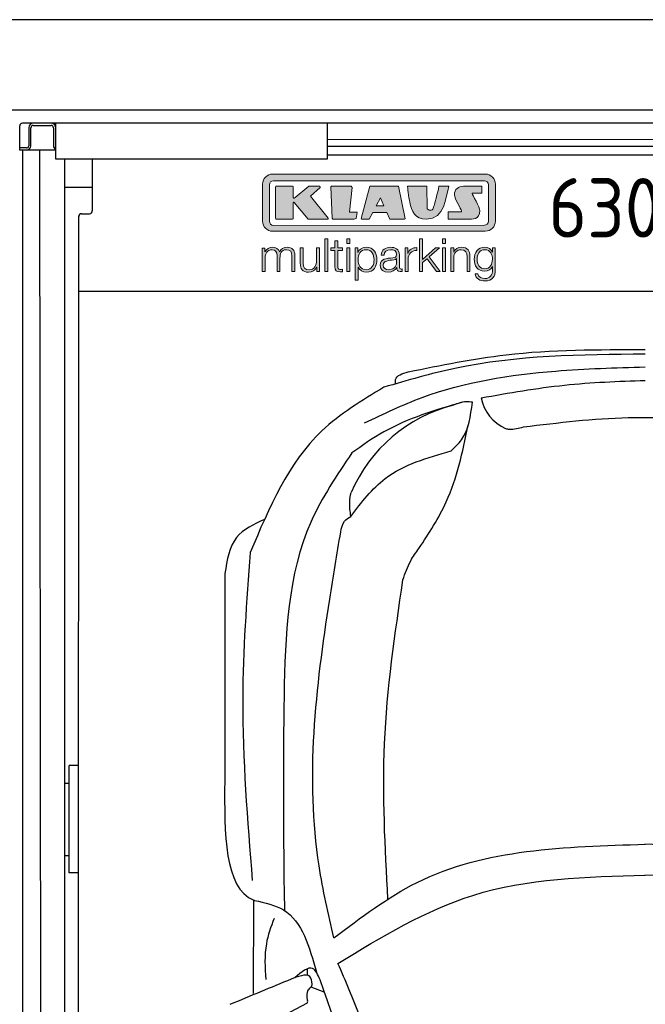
# Model space of a CAD drawing. Header units: millimetres. Extents: x 0 to 8418, y -929 to 5900.
# Tile 7 of 11: x 2800 to 4188, y 3714 to 5900. Entities that reach past the tile are written whole.
import ezdxf

# ---------------------------------------------------------------- set-up
doc = ezdxf.new("R2010")
doc.units = ezdxf.units.MM
for name, color, linetype, lineweight in [('car', 10, 'Continuous', 25), ('Gebäude', 7, 'Continuous', 25), ('Logo', 7, 'Continuous', 25), ('Plattform', 7, 'Continuous', 25)]:
    doc.layers.add(name, color=color, linetype=linetype, lineweight=lineweight)
doc.styles.get("Standard").update_dxf_attribs({"font": 'ISOCP.SHX'})

# ---------------------------------------------------------------- blocks, each defined once
blk = doc.blocks.new('*U44')
at = {"layer": 'car'}
for p, q in [((-867.3, 3161.7), (-867.1, 3369.1)), ((-799.9, 3388.3), (-799, 3346.2)), ((-747.5, 3202.2), (-747.9, 3217)), ((-740.3, 3176.7), (-711.4, 3165.6)), ((-888, 3067.7), (-748, 3140.9))]:
    blk.add_line(p, q, dxfattribs=at)
for centre, radius, start, end in [((-269.3, 4503.1), 95, 191.2232, 245.9025), ((-339.3, 4140), 339.4, 104.3954, 156.6854), ((-6558.1, 1113.7), 6197.2, 15.94535, 19.59622)]:
    blk.add_arc(centre, radius, start, end, dxfattribs=at)
for points, knots in [([(-524.1, 4542.4), (-451.9, 4557.1), (-278.7, 4592.3), (-101.8, 4592), (1.5, 4591.7)], [0, 0, 0, 0, 220.289453, 529.069984, 529.069984, 529.069984, 529.069984]), ([(1.7, 4581.6), (-140.6, 4580.4), (-337.8, 4578.8), (-525.9, 4523.5), (-578.2, 4508.1)], [0, 0, 0, 0, 423.492842, 586.583376, 586.583376, 586.583376, 586.583376]), ([(-620.9, 4429), (-578.7, 4449.3), (-445.7, 4513.1), (-230.9, 4546.6), (-64.4, 4551.4), (1.8, 4553.3)], [0, 0, 0, 0, 139.94864, 441.700756, 640.652122, 640.652122, 640.652122, 640.652122]), ([(-552.3, 4515.7), (-552.6, 4519), (-553.9, 4533.9), (-537.1, 4538.7), (-524.1, 4542.4)], [0, 0, 0, 0, 9.435567, 42.507293, 42.507293, 42.507293, 42.507293]), ([(-578.2, 4508.1), (-627.1, 4478.6), (-767.3, 4394.4), (-832.6, 4241), (-875.1, 4141.2)], [0, 0, 0, 0, 168.365537, 481.902364, 481.902364, 481.902364, 481.902364]), ([(-362.5, 4484.6), (-300.8, 4495.5), (-180.3, 4516.9), (-58, 4521.3), (1.8, 4523.5)], [0, 0, 0, 0, 187.526256, 366.76554, 366.76554, 366.76554, 366.76554]), ([(-404, 4475), (-464.3, 4457.3), (-552, 4431.4), (-626, 4378.8), (-649.1, 4362.3)], [0, 0, 0, 0, 186.522722, 271.227686, 271.227686, 271.227686, 271.227686]), ([(-428.8, 4366.9), (-420.6, 4374.8), (-391.1, 4402.9), (-385.7, 4444.6), (-381.9, 4474.8)], [0, 0, 0, 0, 33.431605, 120.169321, 120.169321, 120.169321, 120.169321]), ([(-381.9, 4474.8), (-386.6, 4475.4), (-400.9, 4477.4), (-414.5, 4472.2), (-423.7, 4468.7)], [0, 0, 0, 0, 14.118333, 42.779436, 42.779436, 42.779436, 42.779436]), ([(-268.2, 4420.2), (-190.8, 4429.6), (-2.3, 4452.4), (186.7, 4431.2), (298, 4418.7)], [0, 0, 0, 0, 233.394315, 567.891299, 567.891299, 567.891299, 567.891299]), ([(-500.3, 4150.4), (-478.2, 4184.1), (-424, 4266.9), (-403.7, 4364.2), (-391.6, 4421.8)], [0, 0, 0, 0, 120.003178, 294.571312, 294.571312, 294.571312, 294.571312]), ([(-308.1, 4416.4), (-305.4, 4415.9), (-292.1, 4413.5), (-278.8, 4417.3), (-268.2, 4420.2)], [0, 0, 0, 0, 8.160793, 40.335733, 40.335733, 40.335733, 40.335733]), ([(-649.1, 4362.3), (-682.5, 4312.9), (-789.7, 4154.1), (-803.3, 3804.9), (-801.1, 3532), (-799.9, 3388.3)], [0, 0, 0, 0, 177.04348, 568.390213, 1003.585748, 1003.585748, 1003.585748, 1003.585748]), ([(-651.5, 4221.5), (-628, 4252.4), (-571.7, 4326.2), (-481.4, 4351.9), (-428.8, 4366.9)], [0, 0, 0, 0, 113.654972, 272.306786, 272.306786, 272.306786, 272.306786]), ([(-651.5, 4221.5), (-653.1, 4232.3), (-655.6, 4250), (-652.3, 4267.5), (-651, 4274.3)], [0, 0, 0, 0, 32.388359, 53.078266, 53.078266, 53.078266, 53.078266]), ([(-674, 4186.8), (-672.4, 4195.5), (-669.6, 4210.5), (-656.9, 4218.3), (-651.5, 4221.5)], [0, 0, 0, 0, 25.07844, 43.102018, 43.102018, 43.102018, 43.102018]), ([(-843.1, 4214.8), (-866.8, 4203.8), (-917.4, 4180.2), (-926.3, 4124.4), (-931.1, 4094.8)], [0, 0, 0, 0, 73.771899, 157.828935, 157.828935, 157.828935, 157.828935]), ([(-689.1, 3285.2), (-701.5, 3338.3), (-758.6, 3584.4), (-723.3, 3893), (-682.3, 4137.2), (-674, 4186.8)], [0, 0, 0, 0, 163.260571, 756.222817, 907.439026, 907.439026, 907.439026, 907.439026]), ([(-875.1, 4141.2), (-883.1, 4032.7), (-900.9, 3789.9), (-881.2, 3547), (-870.3, 3412.6)], [0, 0, 0, 0, 325.755723, 729.521316, 729.521316, 729.521316, 729.521316]), ([(-536, 4080.4), (-531, 4095), (-522.4, 4120.1), (-506.8, 4141.4), (-500.3, 4150.4)], [0, 0, 0, 0, 45.789849, 78.965923, 78.965923, 78.965923, 78.965923]), ([(-569.4, 3371.2), (-575.5, 3486.7), (-588.2, 3724.2), (-553.7, 3959.5), (-536, 4080.4)], [0, 0, 0, 0, 346.026428, 711.531473, 711.531473, 711.531473, 711.531473]), ([(-689.1, 3285.2), (-629.3, 3330.6), (-431.1, 3481.1), (-176.1, 3488.3), (2, 3493.4)], [0, 0, 0, 0, 221.980537, 735.54049, 735.54049, 735.54049, 735.54049]), ([(691.9, 3284.6), (632.1, 3330.1), (434, 3480.7), (179, 3488.2), (1, 3493.4)], [0, 0, 0, 0, 221.980537, 735.54049, 735.54049, 735.54049, 735.54049]), ([(-680.2, 3228.8), (-582.9, 3287.8), (-374, 3414.7), (-128.9, 3421.3), (2, 3424.8)], [0, 0, 0, 0, 335.657873, 720.766586, 720.766586, 720.766586, 720.766586]), ([(682.9, 3228.2), (585.7, 3287.3), (376.9, 3414.4), (131.8, 3421.1), (0.9, 3424.8)], [0, 0, 0, 0, 335.657873, 720.766586, 720.766586, 720.766586, 720.766586]), ([(-867.1, 3369.1), (-866.9, 3369), (-866.3, 3368.9), (-865.6, 3368.8), (-865.3, 3368.8)], [0, 0, 0, 0, 0.715794, 1.895844, 1.895844, 1.895844, 1.895844]), ([(-865.3, 3368.8), (-842.2, 3363.6), (-765.8, 3346.5), (-743.5, 3265.5), (-727.9, 3209)], [0, 0, 0, 0, 67.724235, 224.331628, 224.331628, 224.331628, 224.331628]), ([(-822, 3328.7), (-828.9, 3310.1), (-844.9, 3266.3), (-842.1, 3219.6), (-840.5, 3192.9)], [0, 0, 0, 0, 59.065939, 138.389817, 138.389817, 138.389817, 138.389817]), ([(-719.8, 3192.2), (-724.7, 3203.3), (-736.7, 3230.6), (-761.1, 3209.5), (-775.6, 3196.9)], [0, 0, 0, 0, 30.332599, 74.48481, 74.48481, 74.48481, 74.48481]), ([(-577.9, 2915.4), (-593.6, 2981.5), (-619.1, 3088.9), (-663.2, 3189.9), (-680.2, 3228.8)], [0, 0, 0, 0, 203.213347, 330.239533, 330.239533, 330.239533, 330.239533]), ([(-737.4, 3182.6), (-738.4, 3189.2), (-741.8, 3211.7), (-770.9, 3198.4), (-784, 3193.9)], [0, 0, 0, 0, 17.673761, 59.390654, 59.390654, 59.390654, 59.390654]), ([(-748.8, 3153), (-748.8, 3158.2), (-748.7, 3166.7), (-743.4, 3173.1), (-741.3, 3175.6)], [0, 0, 0, 0, 14.839685, 24.388973, 24.388973, 24.388973, 24.388973]), ([(-741.3, 3175.6), (-739.8, 3176.8), (-737.6, 3178.7), (-737.4, 3181.6), (-737.4, 3182.6)], [0, 0, 0, 0, 5.393636, 8.285754, 8.285754, 8.285754, 8.285754]), ([(-748, 3140.9), (-747.6, 3142.3), (-746.2, 3146.4), (-749.1, 3150.4), (-748.8, 3153)], [0, 0, 0, 0, 4.417987, 12.430904, 12.430904, 12.430904, 12.430904])]:
    blk.add_open_spline(points, degree=3, knots=knots, dxfattribs=at)
for points in [[(-931.1, 4094.8), (-931.3, 3941.5), (-931.5, 3788.2), (-931.6, 3635)], [(-931.6, 3635), (-932.4, 3516.1), (-933.1, 3397.2), (-867.1, 3369.1)], [(-784, 3193.9), (-829.4, 3175.1), (-874.7, 3156.3), (-920.1, 3137.4)]]:
    blk.add_open_spline(points, degree=3, dxfattribs=at)
blk = doc.blocks.new('Gebäude_GL550_LP230')
at = {"layer": 'Gebäude'}
for p, q in [((8100, 5900), (0, 5900)), ((200, 5700), (7900, 5700))]:
    blk.add_line(p, q, dxfattribs=at)
blk = doc.blocks.new('KLAUS')
at = {"layer": 'Logo'}
h = blk.add_hatch(color=8, dxfattribs=at)
h.dxf.hatch_style = 2
edge = h.paths.add_edge_path()
edge.add_spline(control_points=[(3.6, 29.09), (2.88, 29.09), (2.3, 28.51), (2.3, 27.8), (2.3, 27.8), (2.3, 16.11), (2.3, 16.11), (2.3, 15.39), (2.88, 14.81), (3.6, 14.81), (3.6, 14.81), (71.16, 14.81), (71.16, 14.81), (71.88, 14.81), (72.46, 15.39), (72.46, 16.11), (72.46, 16.11), (72.46, 27.8), (72.46, 27.8), (72.46, 28.51), (71.88, 29.09), (71.16, 29.09), (71.16, 29.09), (3.6, 29.09), (3.6, 29.09), (3.6, 29.09), (3.6, 29.09), (3.6, 29.09)], knot_values=[0, 0, 0, 0, 1, 1, 1, 2, 2, 2, 3, 3, 3, 4, 4, 4, 5, 5, 5, 6, 6, 6, 7, 7, 7, 8, 8, 8, 9, 9, 9, 9], degree=3, periodic=0)
edge = h.paths.add_edge_path()
edge.add_spline(control_points=[(3.35, 31.23), (3.35, 31.23), (71.47, 31.23), (71.47, 31.23), (73.26, 31.23), (74.71, 29.77), (74.71, 27.99), (74.71, 27.99), (74.71, 16.17), (74.71, 16.17), (74.71, 14.38), (73.26, 12.93), (71.47, 12.93), (71.47, 12.93), (3.35, 12.93), (3.35, 12.93), (1.56, 12.93), (0.11, 14.38), (0.11, 16.17), (0.11, 16.17), (0.11, 27.99), (0.11, 27.99), (0.11, 29.77), (1.56, 31.23), (3.35, 31.23), (3.35, 31.23), (3.35, 31.23), (3.35, 31.23)], knot_values=[0, 0, 0, 0, 1, 1, 1, 2, 2, 2, 3, 3, 3, 4, 4, 4, 5, 5, 5, 6, 6, 6, 7, 7, 7, 8, 8, 8, 9, 9, 9, 9], degree=3, periodic=0)
h = blk.add_hatch(color=8, dxfattribs=at)
h.dxf.hatch_style = 2
edge = h.paths.add_edge_path()
edge.add_spline(control_points=[(4.5, 27.33), (4.5, 27.33), (9.7, 27.33), (9.7, 27.33), (9.84, 27.33), (9.96, 27.22), (9.96, 27.08), (9.96, 27.08), (9.96, 23.69), (9.96, 23.69), (9.96, 23.69), (9.94, 23.64), (10.04, 23.59), (10.14, 23.53), (10.2, 23.57), (10.2, 23.57), (10.2, 23.57), (10.51, 23.75), (10.51, 23.75), (10.51, 23.75), (14.94, 27.33), (14.94, 27.33), (14.94, 27.33), (18.41, 27.33), (18.41, 27.33), (18.41, 27.33), (18.49, 27.33), (18.56, 27.2), (18.65, 27.04), (18.53, 26.91), (18.53, 26.91), (18.53, 26.91), (15.49, 24.11), (15.49, 24.11), (15.49, 24.11), (21.14, 17.06), (21.14, 17.06), (21.14, 17.06), (21.13, 16.91), (21.13, 16.91), (21.08, 16.84), (20.99, 16.82), (20.99, 16.82), (20.99, 16.82), (14.7, 16.82), (14.7, 16.82), (14.7, 16.82), (10.26, 22.17), (10.26, 22.17), (10.26, 22.17), (10.19, 22.24), (10.08, 22.21), (9.97, 22.18), (9.96, 22.11), (9.96, 22.11), (9.96, 22.11), (9.96, 17.08), (9.96, 17.08), (9.96, 16.94), (9.84, 16.82), (9.7, 16.82), (9.7, 16.82), (4.5, 16.82), (4.5, 16.82), (4.36, 16.82), (4.25, 16.94), (4.25, 17.08), (4.25, 17.08), (4.25, 27.08), (4.25, 27.08), (4.25, 27.22), (4.36, 27.33), (4.5, 27.33), (4.5, 27.33), (4.5, 27.33), (4.5, 27.33)], knot_values=[0, 0, 0, 0, 1, 1, 1, 2, 2, 2, 3, 3, 3, 4, 4, 4, 5, 5, 5, 6, 6, 6, 7, 7, 7, 8, 8, 8, 9, 9, 9, 10, 10, 10, 11, 11, 11, 12, 12, 12, 13, 13, 13, 14, 14, 14, 15, 15, 15, 16, 16, 16, 17, 17, 17, 18, 18, 18, 19, 19, 19, 20, 20, 20, 21, 21, 21, 22, 22, 22, 23, 23, 23, 24, 24, 24, 25, 25, 25, 25], degree=3, periodic=0)
h = blk.add_hatch(color=8, dxfattribs=at)
h.dxf.hatch_style = 2
h.paths.add_polyline_path([(22.42, 17.06), (21.97, 27.15), (22.24, 27.33), (28.55, 27.33), (28.86, 26.97), (28.01, 19.08), (30.26, 19.07), (30.44, 18.95), (30.08, 16.95), (29.49, 16.82), (22.6, 16.82)])
h = blk.add_hatch(color=8, dxfattribs=at)
h.paths.add_polyline_path([(36.52, 21.01), (38.93, 21.01), (37.87, 23.57)])
h.paths.add_polyline_path([(34.52, 27.33), (43.65, 27.33), (45.76, 16.94), (45.57, 16.82), (40.83, 16.82), (39.89, 18.95), (35.42, 18.95), (34.27, 16.82), (31.78, 16.82), (31.66, 17)])
h = blk.add_hatch(color=8, dxfattribs=at)
h.dxf.hatch_style = 2
edge = h.paths.add_edge_path()
edge.add_spline(control_points=[(52.69, 27.32), (52.69, 27.32), (52.88, 20.14), (52.88, 20.14), (53.01, 19.89), (53.2, 19.77), (53.43, 19.71), (53.91, 19.59), (54.43, 19.57), (54.64, 20.03), (55.23, 21.34), (56.27, 25.45), (56.6, 27.33), (56.6, 27.33), (59.77, 27.33), (59.77, 27.33), (58.77, 23.9), (58.56, 16.82), (52.63, 16.76), (48.72, 16.72), (48.01, 19.35), (47.27, 22.24), (46.89, 23.68), (46.54, 27.33), (46.54, 27.33), (46.54, 27.33), (52.69, 27.32), (52.69, 27.32), (52.69, 27.32), (52.69, 27.32), (52.69, 27.32)], knot_values=[0, 0, 0, 0, 1, 1, 1, 2, 2, 2, 3, 3, 3, 4, 4, 4, 5, 5, 5, 6, 6, 6, 7, 7, 7, 8, 8, 8, 9, 9, 9, 10, 10, 10, 10], degree=3, periodic=0)
h = blk.add_hatch(color=8, dxfattribs=at)
h.dxf.hatch_style = 2
edge = h.paths.add_edge_path()
edge.add_spline(control_points=[(64.46, 27.33), (64.46, 27.33), (70.31, 27.33), (70.31, 27.33), (70.31, 26.52), (70.31, 26.02), (70.31, 25.12), (70.31, 25.12), (67.3, 25.12), (67.3, 25.12), (67.24, 25.04), (67.25, 25.11), (67.25, 24.91), (67.25, 24.88), (69.73, 20.38), (69.73, 19.57), (69.73, 16.4), (67.22, 16.81), (65.9, 16.82), (65.9, 16.82), (59.59, 16.82), (59.59, 16.82), (59.59, 17.76), (59.59, 18.23), (59.59, 19.14), (59.59, 19.14), (63.75, 19.14), (63.75, 19.14), (63.82, 19.22), (63.81, 19.11), (63.81, 19.31), (63.81, 20.32), (61.58, 23.06), (61.58, 24.63), (61.58, 26.33), (62.83, 27.34), (64.46, 27.33), (64.46, 27.33), (64.46, 27.33), (64.46, 27.33)], knot_values=[0, 0, 0, 0, 1, 1, 1, 2, 2, 2, 3, 3, 3, 4, 4, 4, 5, 5, 5, 6, 6, 6, 7, 7, 7, 8, 8, 8, 9, 9, 9, 10, 10, 10, 11, 11, 11, 12, 12, 12, 13, 13, 13, 13], degree=3, periodic=0)
h = blk.add_hatch(color=30, dxfattribs=at)
h.dxf.hatch_style = 2
h.paths.add_polyline_path([(20.07, 0), (20.99, 0), (20.99, 10.45), (20.07, 10.45)])
h = blk.add_hatch(color=30, dxfattribs=at)
h.dxf.hatch_style = 2
edge = h.paths.add_edge_path()
edge.add_spline(control_points=[(24.22, 9.82), (24.22, 9.82), (23.3, 9.82), (23.3, 9.82), (23.3, 9.82), (23.3, 7.55), (23.3, 7.55), (23.3, 7.55), (21.98, 7.55), (21.98, 7.55), (21.98, 7.55), (21.98, 6.78), (21.98, 6.78), (21.98, 6.78), (23.3, 6.78), (23.3, 6.78), (23.3, 6.78), (23.3, 1.61), (23.3, 1.61), (23.28, 0.32), (23.71, -0.09), (24.94, -0.09), (25.22, -0.09), (25.48, -0.06), (25.76, -0.06), (25.76, -0.06), (25.76, 0.73), (25.76, 0.73), (25.5, 0.7), (25.23, 0.69), (24.97, 0.69), (24.31, 0.73), (24.22, 1.08), (24.22, 1.68), (24.22, 1.68), (24.22, 6.78), (24.22, 6.78), (24.22, 6.78), (25.76, 6.78), (25.76, 6.78), (25.76, 6.78), (25.76, 7.55), (25.76, 7.55), (25.76, 7.55), (24.22, 7.55), (24.22, 7.55), (24.22, 7.55), (24.22, 9.82), (24.22, 9.82), (24.22, 9.82), (24.22, 9.82), (24.22, 9.82)], knot_values=[0, 0, 0, 0, 1, 1, 1, 2, 2, 2, 3, 3, 3, 4, 4, 4, 5, 5, 5, 6, 6, 6, 7, 7, 7, 8, 8, 8, 9, 9, 9, 10, 10, 10, 11, 11, 11, 12, 12, 12, 13, 13, 13, 14, 14, 14, 15, 15, 15, 16, 16, 16, 17, 17, 17, 17], degree=3, periodic=0)
h = blk.add_hatch(color=30, dxfattribs=at)
h.paths.add_polyline_path([(27.1, 0), (28.03, 0), (28.03, 7.55), (27.1, 7.55)])
h.paths.add_polyline_path([(27.1, 8.98), (28.03, 8.98), (28.03, 10.45), (27.1, 10.45)])
h = blk.add_hatch(color=30, dxfattribs=at)
h.dxf.hatch_style = 2
h.paths.add_polyline_path([(50.4, 0), (51.32, 0), (51.32, 2.87), (52.82, 4.11), (55.8, 0), (56.96, 0), (53.52, 4.76), (56.74, 7.55), (55.51, 7.55), (51.32, 3.89), (51.32, 10.45), (50.4, 10.45)])
h = blk.add_hatch(color=30, dxfattribs=at)
h.paths.add_polyline_path([(57.74, 0), (58.66, 0), (58.66, 7.55), (57.74, 7.55)])
h.paths.add_polyline_path([(57.74, 8.98), (58.66, 8.98), (58.66, 10.45), (57.74, 10.45)])
h = blk.add_hatch(color=30, dxfattribs=at)
h.dxf.hatch_style = 2
edge = h.paths.add_edge_path()
edge.add_spline(control_points=[(0, 0), (0, 0), (0.92, 0), (0.92, 0), (0.92, 0), (0.92, 4.22), (0.92, 4.22), (0.94, 5.8), (1.58, 7), (3.18, 7), (4.35, 7), (4.77, 6.15), (4.76, 5.12), (4.76, 5.12), (4.76, 0), (4.76, 0), (4.76, 0), (5.68, 0), (5.68, 0), (5.68, 0), (5.68, 4.27), (5.68, 4.27), (5.68, 5.68), (6.14, 7), (7.73, 7), (9.05, 7), (9.52, 6.32), (9.52, 5.08), (9.52, 5.08), (9.52, 0), (9.52, 0), (9.52, 0), (10.44, 0), (10.44, 0), (10.44, 0), (10.44, 5.12), (10.44, 5.12), (10.44, 6.91), (9.59, 7.77), (7.94, 7.77), (6.94, 7.77), (5.99, 7.29), (5.54, 6.3), (5.26, 7.29), (4.36, 7.77), (3.37, 7.77), (2.17, 7.77), (1.38, 7.19), (0.89, 6.28), (0.89, 6.28), (0.85, 6.28), (0.85, 6.28), (0.85, 6.28), (0.85, 7.55), (0.85, 7.55), (0.85, 7.55), (0, 7.55), (0, 7.55), (0, 7.55), (0, 0), (0, 0), (0, 0), (0, 0), (0, 0)], knot_values=[0, 0, 0, 0, 1, 1, 1, 2, 2, 2, 3, 3, 3, 4, 4, 4, 5, 5, 5, 6, 6, 6, 7, 7, 7, 8, 8, 8, 9, 9, 9, 10, 10, 10, 11, 11, 11, 12, 12, 12, 13, 13, 13, 14, 14, 14, 15, 15, 15, 16, 16, 16, 17, 17, 17, 18, 18, 18, 19, 19, 19, 20, 20, 20, 21, 21, 21, 21], degree=3, periodic=0)
h = blk.add_hatch(color=30, dxfattribs=at)
h.dxf.hatch_style = 2
edge = h.paths.add_edge_path()
edge.add_spline(control_points=[(18.31, 7.55), (18.31, 7.55), (17.39, 7.55), (17.39, 7.55), (17.39, 7.55), (17.39, 3.59), (17.39, 3.59), (17.39, 2.05), (16.7, 0.56), (15.12, 0.56), (13.66, 0.56), (13.15, 1.27), (13.1, 2.64), (13.1, 2.64), (13.1, 7.55), (13.1, 7.55), (13.1, 7.55), (12.18, 7.55), (12.18, 7.55), (12.18, 7.55), (12.18, 2.65), (12.18, 2.65), (12.18, 0.89), (12.93, -0.22), (14.83, -0.22), (15.96, -0.22), (16.95, 0.35), (17.44, 1.36), (17.44, 1.36), (17.47, 1.36), (17.47, 1.36), (17.47, 1.36), (17.47, 0), (17.47, 0), (17.47, 0), (18.31, 0), (18.31, 0), (18.31, 0), (18.31, 7.55), (18.31, 7.55), (18.31, 7.55), (18.31, 7.55), (18.31, 7.55)], knot_values=[0, 0, 0, 0, 1, 1, 1, 2, 2, 2, 3, 3, 3, 4, 4, 4, 5, 5, 5, 6, 6, 6, 7, 7, 7, 8, 8, 8, 9, 9, 9, 10, 10, 10, 11, 11, 11, 12, 12, 12, 13, 13, 13, 14, 14, 14, 14], degree=3, periodic=0)
h = blk.add_hatch(color=30, dxfattribs=at)
edge = h.paths.add_edge_path()
edge.add_spline(control_points=[(35.84, 3.78), (35.84, 2.21), (35.12, 0.56), (33.37, 0.56), (31.4, 0.56), (30.72, 2.21), (30.72, 3.78), (30.72, 5.49), (31.33, 7), (33.37, 7), (35.12, 7), (35.84, 5.34), (35.84, 3.78), (35.84, 3.78), (35.84, 3.78), (35.84, 3.78)], knot_values=[0, 0, 0, 0, 1, 1, 1, 2, 2, 2, 3, 3, 3, 4, 4, 4, 5, 5, 5, 5], degree=3, periodic=0)
edge = h.paths.add_edge_path()
edge.add_spline(control_points=[(29.79, -2.8), (29.79, -2.8), (30.72, -2.8), (30.72, -2.8), (30.72, -2.8), (30.72, 1.43), (30.72, 1.43), (30.72, 1.43), (30.74, 1.43), (30.74, 1.43), (31.14, 0.35), (32.24, -0.22), (33.37, -0.22), (35.66, -0.22), (36.76, 1.64), (36.76, 3.78), (36.76, 5.91), (35.66, 7.77), (33.37, 7.77), (32.15, 7.77), (31.1, 7.14), (30.67, 6.12), (30.67, 6.12), (30.64, 6.12), (30.64, 6.12), (30.64, 6.12), (30.64, 7.55), (30.64, 7.55), (30.64, 7.55), (29.79, 7.55), (29.79, 7.55), (29.79, 7.55), (29.79, -2.8), (29.79, -2.8), (29.79, -2.8), (29.79, -2.8), (29.79, -2.8)], knot_values=[0, 0, 0, 0, 1, 1, 1, 2, 2, 2, 3, 3, 3, 4, 4, 4, 5, 5, 5, 6, 6, 6, 7, 7, 7, 8, 8, 8, 9, 9, 9, 10, 10, 10, 11, 11, 11, 12, 12, 12, 12], degree=3, periodic=0)
h = blk.add_hatch(color=30, dxfattribs=at)
edge = h.paths.add_edge_path()
edge.add_spline(control_points=[(43.03, 2.93), (43.04, 1.45), (41.8, 0.56), (40.39, 0.56), (39.53, 0.56), (38.71, 1.13), (38.71, 2.05), (38.71, 3.53), (40.66, 3.51), (42.22, 3.79), (42.47, 3.84), (42.88, 3.91), (43, 4.13), (43, 4.13), (43.03, 4.13), (43.03, 4.13), (43.03, 4.13), (43.03, 2.93), (43.03, 2.93), (43.03, 2.93), (43.03, 2.93), (43.03, 2.93)], knot_values=[0, 0, 0, 0, 1, 1, 1, 2, 2, 2, 3, 3, 3, 4, 4, 4, 5, 5, 5, 6, 6, 6, 7, 7, 7, 7], degree=3, periodic=0)
edge = h.paths.add_edge_path()
edge.add_spline(control_points=[(39.03, 5.24), (39.06, 6.47), (39.91, 7), (41.05, 7), (42.14, 7), (43.03, 6.69), (43.03, 5.45), (43.03, 4.61), (42.6, 4.51), (41.84, 4.42), (39.85, 4.19), (37.79, 4.11), (37.79, 1.99), (37.79, 0.47), (38.93, -0.22), (40.32, -0.22), (41.77, -0.22), (42.43, 0.34), (43.07, 1.32), (43.07, 1.32), (43.1, 1.32), (43.1, 1.32), (43.1, 0.53), (43.25, 0), (44.19, 0), (44.43, 0), (44.58, 0.01), (44.79, 0.06), (44.79, 0.06), (44.79, 0.83), (44.79, 0.83), (44.71, 0.81), (44.6, 0.78), (44.49, 0.78), (44.13, 0.78), (43.95, 0.98), (43.95, 1.33), (43.95, 1.33), (43.95, 5.34), (43.95, 5.34), (43.95, 7.36), (42.5, 7.77), (41.17, 7.77), (39.44, 7.77), (38.2, 7.01), (38.11, 5.24), (38.11, 5.24), (39.03, 5.24), (39.03, 5.24), (39.03, 5.24), (39.03, 5.24), (39.03, 5.24)], knot_values=[0, 0, 0, 0, 1, 1, 1, 2, 2, 2, 3, 3, 3, 4, 4, 4, 5, 5, 5, 6, 6, 6, 7, 7, 7, 8, 8, 8, 9, 9, 9, 10, 10, 10, 11, 11, 11, 12, 12, 12, 13, 13, 13, 14, 14, 14, 15, 15, 15, 16, 16, 16, 17, 17, 17, 17], degree=3, periodic=0)
h = blk.add_hatch(color=30, dxfattribs=at)
h.dxf.hatch_style = 2
edge = h.paths.add_edge_path()
edge.add_spline(control_points=[(45.79, 0), (45.79, 0), (46.71, 0), (46.71, 0), (46.71, 0), (46.71, 4.03), (46.71, 4.03), (46.71, 5.59), (47.85, 6.82), (49.52, 6.73), (49.52, 6.73), (49.52, 7.66), (49.52, 7.66), (48.16, 7.72), (47.14, 7), (46.67, 5.78), (46.67, 5.78), (46.64, 5.78), (46.64, 5.78), (46.64, 5.78), (46.64, 7.55), (46.64, 7.55), (46.64, 7.55), (45.79, 7.55), (45.79, 7.55), (45.79, 7.55), (45.79, 0), (45.79, 0), (45.79, 0), (45.79, 0), (45.79, 0)], knot_values=[0, 0, 0, 0, 1, 1, 1, 2, 2, 2, 3, 3, 3, 4, 4, 4, 5, 5, 5, 6, 6, 6, 7, 7, 7, 8, 8, 8, 9, 9, 9, 10, 10, 10, 10], degree=3, periodic=0)
h = blk.add_hatch(color=30, dxfattribs=at)
h.dxf.hatch_style = 2
edge = h.paths.add_edge_path()
edge.add_spline(control_points=[(60.41, 0), (60.41, 0), (61.33, 0), (61.33, 0), (61.33, 0), (61.33, 4.41), (61.33, 4.41), (61.36, 5.89), (62.24, 7), (63.7, 7), (65.2, 7), (65.62, 6.02), (65.62, 4.71), (65.62, 4.71), (65.62, 0), (65.62, 0), (65.62, 0), (66.54, 0), (66.54, 0), (66.54, 0), (66.54, 4.86), (66.54, 4.86), (66.54, 6.66), (65.9, 7.77), (63.78, 7.77), (62.71, 7.77), (61.7, 7.16), (61.36, 6.25), (61.36, 6.25), (61.33, 6.25), (61.33, 6.25), (61.33, 6.25), (61.33, 7.55), (61.33, 7.55), (61.33, 7.55), (60.41, 7.55), (60.41, 7.55), (60.41, 7.55), (60.41, 0), (60.41, 0), (60.41, 0), (60.41, 0), (60.41, 0)], knot_values=[0, 0, 0, 0, 1, 1, 1, 2, 2, 2, 3, 3, 3, 4, 4, 4, 5, 5, 5, 6, 6, 6, 7, 7, 7, 8, 8, 8, 9, 9, 9, 10, 10, 10, 11, 11, 11, 12, 12, 12, 13, 13, 13, 14, 14, 14, 14], degree=3, periodic=0)
h = blk.add_hatch(color=30, dxfattribs=at)
edge = h.paths.add_edge_path()
edge.add_spline(control_points=[(71.32, 0.86), (69.62, 0.86), (68.83, 2.34), (68.83, 3.86), (68.83, 5.43), (69.56, 7), (71.32, 7), (73.06, 7), (73.75, 5.34), (73.75, 3.86), (73.75, 2.33), (72.91, 0.86), (71.32, 0.86), (71.32, 0.86), (71.32, 0.86), (71.32, 0.86)], knot_values=[0, 0, 0, 0, 1, 1, 1, 2, 2, 2, 3, 3, 3, 4, 4, 4, 5, 5, 5, 5], degree=3, periodic=0)
edge = h.paths.add_edge_path()
edge.add_spline(control_points=[(74.67, 7.55), (74.67, 7.55), (73.75, 7.55), (73.75, 7.55), (73.75, 7.55), (73.75, 6.25), (73.75, 6.25), (73.75, 6.25), (73.72, 6.25), (73.72, 6.25), (73.35, 7.09), (72.41, 7.77), (71.32, 7.77), (69.13, 7.77), (67.9, 6.05), (67.9, 3.97), (67.9, 1.82), (68.9, 0.09), (71.32, 0.09), (72.4, 0.09), (73.29, 0.72), (73.72, 1.64), (73.72, 1.64), (73.75, 1.64), (73.75, 1.64), (73.75, 1.64), (73.75, 0.61), (73.75, 0.61), (73.75, -1.23), (73.01, -2.24), (71.32, -2.24), (70.29, -2.24), (69.31, -1.85), (69.1, -0.73), (69.1, -0.73), (68.18, -0.73), (68.18, -0.73), (68.31, -2.34), (69.81, -3.02), (71.32, -3.02), (73.79, -3.02), (74.65, -1.64), (74.67, 0.61), (74.67, 0.61), (74.67, 7.55), (74.67, 7.55), (74.67, 7.55), (74.67, 7.55), (74.67, 7.55)], knot_values=[0, 0, 0, 0, 1, 1, 1, 2, 2, 2, 3, 3, 3, 4, 4, 4, 5, 5, 5, 6, 6, 6, 7, 7, 7, 8, 8, 8, 9, 9, 9, 10, 10, 10, 11, 11, 11, 12, 12, 12, 13, 13, 13, 14, 14, 14, 15, 15, 15, 16, 16, 16, 16], degree=3, periodic=0)
at = {"layer": 'Logo', "lineweight": 0}
for points in [[(22.42, 17.06), (21.97, 27.15), (22.24, 27.33), (28.55, 27.33), (28.86, 26.97), (28.01, 19.08), (30.26, 19.07), (30.44, 18.95), (30.08, 16.95), (29.49, 16.82), (22.6, 16.82), (22.42, 17.06), (22.42, 17.06)], [(34.52, 27.33), (43.65, 27.33), (45.76, 16.94), (45.57, 16.82), (40.83, 16.82), (39.89, 18.95), (35.42, 18.95), (34.27, 16.82), (31.78, 16.82), (31.66, 17), (34.52, 27.33), (34.52, 27.33)], [(36.52, 21.01), (38.93, 21.01), (37.87, 23.57), (36.52, 21.01), (36.52, 21.01)], [(20.07, 0), (20.99, 0), (20.99, 10.45), (20.07, 10.45), (20.07, 0), (20.07, 0)], [(27.1, 8.98), (28.03, 8.98), (28.03, 10.45), (27.1, 10.45), (27.1, 8.98), (27.1, 8.98)], [(50.4, 0), (51.32, 0), (51.32, 2.87), (52.82, 4.11), (55.8, 0), (56.96, 0), (53.52, 4.76), (56.74, 7.55), (55.51, 7.55), (51.32, 3.89), (51.32, 10.45), (50.4, 10.45), (50.4, 0), (50.4, 0)], [(57.74, 8.98), (58.66, 8.98), (58.66, 10.45), (57.74, 10.45), (57.74, 8.98), (57.74, 8.98)], [(27.1, 0), (28.03, 0), (28.03, 7.55), (27.1, 7.55), (27.1, 0), (27.1, 0)], [(57.74, 0), (58.66, 0), (58.66, 7.55), (57.74, 7.55), (57.74, 0), (57.74, 0)]]:
    blk.add_lwpolyline(points, dxfattribs=at)
for points, knots in [([(3.35, 31.23), (3.35, 31.23), (71.47, 31.23), (71.47, 31.23), (73.26, 31.23), (74.71, 29.77), (74.71, 27.99), (74.71, 27.99), (74.71, 16.17), (74.71, 16.17), (74.71, 14.38), (73.26, 12.93), (71.47, 12.93), (71.47, 12.93), (3.35, 12.93), (3.35, 12.93), (1.56, 12.93), (0.11, 14.38), (0.11, 16.17), (0.11, 16.17), (0.11, 27.99), (0.11, 27.99), (0.11, 29.77), (1.56, 31.23), (3.35, 31.23), (3.35, 31.23), (3.35, 31.23), (3.35, 31.23)], [0, 0, 0, 0, 1, 1, 1, 2, 2, 2, 3, 3, 3, 4, 4, 4, 5, 5, 5, 6, 6, 6, 7, 7, 7, 8, 8, 8, 9, 9, 9, 9]), ([(3.6, 29.09), (2.88, 29.09), (2.3, 28.51), (2.3, 27.8), (2.3, 27.8), (2.3, 16.11), (2.3, 16.11), (2.3, 15.39), (2.88, 14.81), (3.6, 14.81), (3.6, 14.81), (71.16, 14.81), (71.16, 14.81), (71.88, 14.81), (72.46, 15.39), (72.46, 16.11), (72.46, 16.11), (72.46, 27.8), (72.46, 27.8), (72.46, 28.51), (71.88, 29.09), (71.16, 29.09), (71.16, 29.09), (3.6, 29.09), (3.6, 29.09), (3.6, 29.09), (3.6, 29.09), (3.6, 29.09)], [0, 0, 0, 0, 1, 1, 1, 2, 2, 2, 3, 3, 3, 4, 4, 4, 5, 5, 5, 6, 6, 6, 7, 7, 7, 8, 8, 8, 9, 9, 9, 9]), ([(4.5, 27.33), (4.5, 27.33), (9.7, 27.33), (9.7, 27.33), (9.84, 27.33), (9.96, 27.22), (9.96, 27.08), (9.96, 27.08), (9.96, 23.69), (9.96, 23.69), (9.96, 23.69), (9.94, 23.64), (10.04, 23.59), (10.14, 23.53), (10.2, 23.57), (10.2, 23.57), (10.2, 23.57), (10.51, 23.75), (10.51, 23.75), (10.51, 23.75), (14.94, 27.33), (14.94, 27.33), (14.94, 27.33), (18.41, 27.33), (18.41, 27.33), (18.41, 27.33), (18.49, 27.33), (18.56, 27.2), (18.65, 27.04), (18.53, 26.91), (18.53, 26.91), (18.53, 26.91), (15.49, 24.11), (15.49, 24.11), (15.49, 24.11), (21.14, 17.06), (21.14, 17.06), (21.14, 17.06), (21.13, 16.91), (21.13, 16.91), (21.08, 16.84), (20.99, 16.82), (20.99, 16.82), (20.99, 16.82), (14.7, 16.82), (14.7, 16.82), (14.7, 16.82), (10.26, 22.17), (10.26, 22.17), (10.26, 22.17), (10.19, 22.24), (10.08, 22.21), (9.97, 22.18), (9.96, 22.11), (9.96, 22.11), (9.96, 22.11), (9.96, 17.08), (9.96, 17.08), (9.96, 16.94), (9.84, 16.82), (9.7, 16.82), (9.7, 16.82), (4.5, 16.82), (4.5, 16.82), (4.36, 16.82), (4.25, 16.94), (4.25, 17.08), (4.25, 17.08), (4.25, 27.08), (4.25, 27.08), (4.25, 27.22), (4.36, 27.33), (4.5, 27.33), (4.5, 27.33), (4.5, 27.33), (4.5, 27.33)], [0, 0, 0, 0, 1, 1, 1, 2, 2, 2, 3, 3, 3, 4, 4, 4, 5, 5, 5, 6, 6, 6, 7, 7, 7, 8, 8, 8, 9, 9, 9, 10, 10, 10, 11, 11, 11, 12, 12, 12, 13, 13, 13, 14, 14, 14, 15, 15, 15, 16, 16, 16, 17, 17, 17, 18, 18, 18, 19, 19, 19, 20, 20, 20, 21, 21, 21, 22, 22, 22, 23, 23, 23, 24, 24, 24, 25, 25, 25, 25]), ([(52.69, 27.32), (52.69, 27.32), (52.88, 20.14), (52.88, 20.14), (53.01, 19.89), (53.2, 19.77), (53.43, 19.71), (53.91, 19.59), (54.43, 19.57), (54.64, 20.03), (55.23, 21.34), (56.27, 25.45), (56.6, 27.33), (56.6, 27.33), (59.77, 27.33), (59.77, 27.33), (58.77, 23.9), (58.56, 16.82), (52.63, 16.76), (48.72, 16.72), (48.01, 19.35), (47.27, 22.24), (46.89, 23.68), (46.54, 27.33), (46.54, 27.33), (46.54, 27.33), (52.69, 27.32), (52.69, 27.32), (52.69, 27.32), (52.69, 27.32), (52.69, 27.32)], [0, 0, 0, 0, 1, 1, 1, 2, 2, 2, 3, 3, 3, 4, 4, 4, 5, 5, 5, 6, 6, 6, 7, 7, 7, 8, 8, 8, 9, 9, 9, 10, 10, 10, 10]), ([(64.46, 27.33), (64.46, 27.33), (70.31, 27.33), (70.31, 27.33), (70.31, 26.52), (70.31, 26.02), (70.31, 25.12), (70.31, 25.12), (67.3, 25.12), (67.3, 25.12), (67.24, 25.04), (67.25, 25.11), (67.25, 24.91), (67.25, 24.88), (69.73, 20.38), (69.73, 19.57), (69.73, 16.4), (67.22, 16.81), (65.9, 16.82), (65.9, 16.82), (59.59, 16.82), (59.59, 16.82), (59.59, 17.76), (59.59, 18.23), (59.59, 19.14), (59.59, 19.14), (63.75, 19.14), (63.75, 19.14), (63.82, 19.22), (63.81, 19.11), (63.81, 19.31), (63.81, 20.32), (61.58, 23.06), (61.58, 24.63), (61.58, 26.33), (62.83, 27.34), (64.46, 27.33), (64.46, 27.33), (64.46, 27.33), (64.46, 27.33)], [0, 0, 0, 0, 1, 1, 1, 2, 2, 2, 3, 3, 3, 4, 4, 4, 5, 5, 5, 6, 6, 6, 7, 7, 7, 8, 8, 8, 9, 9, 9, 10, 10, 10, 11, 11, 11, 12, 12, 12, 13, 13, 13, 13]), ([(24.22, 9.82), (24.22, 9.82), (23.3, 9.82), (23.3, 9.82), (23.3, 9.82), (23.3, 7.55), (23.3, 7.55), (23.3, 7.55), (21.98, 7.55), (21.98, 7.55), (21.98, 7.55), (21.98, 6.78), (21.98, 6.78), (21.98, 6.78), (23.3, 6.78), (23.3, 6.78), (23.3, 6.78), (23.3, 1.61), (23.3, 1.61), (23.28, 0.32), (23.71, -0.09), (24.94, -0.09), (25.22, -0.09), (25.48, -0.06), (25.76, -0.06), (25.76, -0.06), (25.76, 0.73), (25.76, 0.73), (25.5, 0.7), (25.23, 0.69), (24.97, 0.69), (24.31, 0.73), (24.22, 1.08), (24.22, 1.68), (24.22, 1.68), (24.22, 6.78), (24.22, 6.78), (24.22, 6.78), (25.76, 6.78), (25.76, 6.78), (25.76, 6.78), (25.76, 7.55), (25.76, 7.55), (25.76, 7.55), (24.22, 7.55), (24.22, 7.55), (24.22, 7.55), (24.22, 9.82), (24.22, 9.82), (24.22, 9.82), (24.22, 9.82), (24.22, 9.82)], [0, 0, 0, 0, 1, 1, 1, 2, 2, 2, 3, 3, 3, 4, 4, 4, 5, 5, 5, 6, 6, 6, 7, 7, 7, 8, 8, 8, 9, 9, 9, 10, 10, 10, 11, 11, 11, 12, 12, 12, 13, 13, 13, 14, 14, 14, 15, 15, 15, 16, 16, 16, 17, 17, 17, 17]), ([(0, 0), (0, 0), (0.92, 0), (0.92, 0), (0.92, 0), (0.92, 4.22), (0.92, 4.22), (0.94, 5.8), (1.58, 7), (3.18, 7), (4.35, 7), (4.77, 6.15), (4.76, 5.12), (4.76, 5.12), (4.76, 0), (4.76, 0), (4.76, 0), (5.68, 0), (5.68, 0), (5.68, 0), (5.68, 4.27), (5.68, 4.27), (5.68, 5.68), (6.14, 7), (7.73, 7), (9.05, 7), (9.52, 6.32), (9.52, 5.08), (9.52, 5.08), (9.52, 0), (9.52, 0), (9.52, 0), (10.44, 0), (10.44, 0), (10.44, 0), (10.44, 5.12), (10.44, 5.12), (10.44, 6.91), (9.59, 7.77), (7.94, 7.77), (6.94, 7.77), (5.99, 7.29), (5.54, 6.3), (5.26, 7.29), (4.36, 7.77), (3.37, 7.77), (2.17, 7.77), (1.38, 7.19), (0.89, 6.28), (0.89, 6.28), (0.85, 6.28), (0.85, 6.28), (0.85, 6.28), (0.85, 7.55), (0.85, 7.55), (0.85, 7.55), (0, 7.55), (0, 7.55), (0, 7.55), (0, 0), (0, 0), (0, 0), (0, 0), (0, 0)], [0, 0, 0, 0, 1, 1, 1, 2, 2, 2, 3, 3, 3, 4, 4, 4, 5, 5, 5, 6, 6, 6, 7, 7, 7, 8, 8, 8, 9, 9, 9, 10, 10, 10, 11, 11, 11, 12, 12, 12, 13, 13, 13, 14, 14, 14, 15, 15, 15, 16, 16, 16, 17, 17, 17, 18, 18, 18, 19, 19, 19, 20, 20, 20, 21, 21, 21, 21]), ([(18.31, 7.55), (18.31, 7.55), (17.39, 7.55), (17.39, 7.55), (17.39, 7.55), (17.39, 3.59), (17.39, 3.59), (17.39, 2.05), (16.7, 0.56), (15.12, 0.56), (13.66, 0.56), (13.15, 1.27), (13.1, 2.64), (13.1, 2.64), (13.1, 7.55), (13.1, 7.55), (13.1, 7.55), (12.18, 7.55), (12.18, 7.55), (12.18, 7.55), (12.18, 2.65), (12.18, 2.65), (12.18, 0.89), (12.93, -0.22), (14.83, -0.22), (15.96, -0.22), (16.95, 0.35), (17.44, 1.36), (17.44, 1.36), (17.47, 1.36), (17.47, 1.36), (17.47, 1.36), (17.47, 0), (17.47, 0), (17.47, 0), (18.31, 0), (18.31, 0), (18.31, 0), (18.31, 7.55), (18.31, 7.55), (18.31, 7.55), (18.31, 7.55), (18.31, 7.55)], [0, 0, 0, 0, 1, 1, 1, 2, 2, 2, 3, 3, 3, 4, 4, 4, 5, 5, 5, 6, 6, 6, 7, 7, 7, 8, 8, 8, 9, 9, 9, 10, 10, 10, 11, 11, 11, 12, 12, 12, 13, 13, 13, 14, 14, 14, 14]), ([(29.79, -2.8), (29.79, -2.8), (30.72, -2.8), (30.72, -2.8), (30.72, -2.8), (30.72, 1.43), (30.72, 1.43), (30.72, 1.43), (30.74, 1.43), (30.74, 1.43), (31.14, 0.35), (32.24, -0.22), (33.37, -0.22), (35.66, -0.22), (36.76, 1.64), (36.76, 3.78), (36.76, 5.91), (35.66, 7.77), (33.37, 7.77), (32.15, 7.77), (31.1, 7.14), (30.67, 6.12), (30.67, 6.12), (30.64, 6.12), (30.64, 6.12), (30.64, 6.12), (30.64, 7.55), (30.64, 7.55), (30.64, 7.55), (29.79, 7.55), (29.79, 7.55), (29.79, 7.55), (29.79, -2.8), (29.79, -2.8), (29.79, -2.8), (29.79, -2.8), (29.79, -2.8)], [0, 0, 0, 0, 1, 1, 1, 2, 2, 2, 3, 3, 3, 4, 4, 4, 5, 5, 5, 6, 6, 6, 7, 7, 7, 8, 8, 8, 9, 9, 9, 10, 10, 10, 11, 11, 11, 12, 12, 12, 12]), ([(35.84, 3.78), (35.84, 2.21), (35.12, 0.56), (33.37, 0.56), (31.4, 0.56), (30.72, 2.21), (30.72, 3.78), (30.72, 5.49), (31.33, 7), (33.37, 7), (35.12, 7), (35.84, 5.34), (35.84, 3.78), (35.84, 3.78), (35.84, 3.78), (35.84, 3.78)], [0, 0, 0, 0, 1, 1, 1, 2, 2, 2, 3, 3, 3, 4, 4, 4, 5, 5, 5, 5]), ([(39.03, 5.24), (39.06, 6.47), (39.91, 7), (41.05, 7), (42.14, 7), (43.03, 6.69), (43.03, 5.45), (43.03, 4.61), (42.6, 4.51), (41.84, 4.42), (39.85, 4.19), (37.79, 4.11), (37.79, 1.99), (37.79, 0.47), (38.93, -0.22), (40.32, -0.22), (41.77, -0.22), (42.43, 0.34), (43.07, 1.32), (43.07, 1.32), (43.1, 1.32), (43.1, 1.32), (43.1, 0.53), (43.25, 0), (44.19, 0), (44.43, 0), (44.58, 0.01), (44.79, 0.06), (44.79, 0.06), (44.79, 0.83), (44.79, 0.83), (44.71, 0.81), (44.6, 0.78), (44.49, 0.78), (44.13, 0.78), (43.95, 0.98), (43.95, 1.33), (43.95, 1.33), (43.95, 5.34), (43.95, 5.34), (43.95, 7.36), (42.5, 7.77), (41.17, 7.77), (39.44, 7.77), (38.2, 7.01), (38.11, 5.24), (38.11, 5.24), (39.03, 5.24), (39.03, 5.24), (39.03, 5.24), (39.03, 5.24), (39.03, 5.24)], [0, 0, 0, 0, 1, 1, 1, 2, 2, 2, 3, 3, 3, 4, 4, 4, 5, 5, 5, 6, 6, 6, 7, 7, 7, 8, 8, 8, 9, 9, 9, 10, 10, 10, 11, 11, 11, 12, 12, 12, 13, 13, 13, 14, 14, 14, 15, 15, 15, 16, 16, 16, 17, 17, 17, 17]), ([(45.79, 0), (45.79, 0), (46.71, 0), (46.71, 0), (46.71, 0), (46.71, 4.03), (46.71, 4.03), (46.71, 5.59), (47.85, 6.82), (49.52, 6.73), (49.52, 6.73), (49.52, 7.66), (49.52, 7.66), (48.16, 7.72), (47.14, 7), (46.67, 5.78), (46.67, 5.78), (46.64, 5.78), (46.64, 5.78), (46.64, 5.78), (46.64, 7.55), (46.64, 7.55), (46.64, 7.55), (45.79, 7.55), (45.79, 7.55), (45.79, 7.55), (45.79, 0), (45.79, 0), (45.79, 0), (45.79, 0), (45.79, 0)], [0, 0, 0, 0, 1, 1, 1, 2, 2, 2, 3, 3, 3, 4, 4, 4, 5, 5, 5, 6, 6, 6, 7, 7, 7, 8, 8, 8, 9, 9, 9, 10, 10, 10, 10]), ([(60.41, 0), (60.41, 0), (61.33, 0), (61.33, 0), (61.33, 0), (61.33, 4.41), (61.33, 4.41), (61.36, 5.89), (62.24, 7), (63.7, 7), (65.2, 7), (65.62, 6.02), (65.62, 4.71), (65.62, 4.71), (65.62, 0), (65.62, 0), (65.62, 0), (66.54, 0), (66.54, 0), (66.54, 0), (66.54, 4.86), (66.54, 4.86), (66.54, 6.66), (65.9, 7.77), (63.78, 7.77), (62.71, 7.77), (61.7, 7.16), (61.36, 6.25), (61.36, 6.25), (61.33, 6.25), (61.33, 6.25), (61.33, 6.25), (61.33, 7.55), (61.33, 7.55), (61.33, 7.55), (60.41, 7.55), (60.41, 7.55), (60.41, 7.55), (60.41, 0), (60.41, 0), (60.41, 0), (60.41, 0), (60.41, 0)], [0, 0, 0, 0, 1, 1, 1, 2, 2, 2, 3, 3, 3, 4, 4, 4, 5, 5, 5, 6, 6, 6, 7, 7, 7, 8, 8, 8, 9, 9, 9, 10, 10, 10, 11, 11, 11, 12, 12, 12, 13, 13, 13, 14, 14, 14, 14]), ([(74.67, 7.55), (74.67, 7.55), (73.75, 7.55), (73.75, 7.55), (73.75, 7.55), (73.75, 6.25), (73.75, 6.25), (73.75, 6.25), (73.72, 6.25), (73.72, 6.25), (73.35, 7.09), (72.41, 7.77), (71.32, 7.77), (69.13, 7.77), (67.9, 6.05), (67.9, 3.97), (67.9, 1.82), (68.9, 0.09), (71.32, 0.09), (72.4, 0.09), (73.29, 0.72), (73.72, 1.64), (73.72, 1.64), (73.75, 1.64), (73.75, 1.64), (73.75, 1.64), (73.75, 0.61), (73.75, 0.61), (73.75, -1.23), (73.01, -2.24), (71.32, -2.24), (70.29, -2.24), (69.31, -1.85), (69.1, -0.73), (69.1, -0.73), (68.18, -0.73), (68.18, -0.73), (68.31, -2.34), (69.81, -3.02), (71.32, -3.02), (73.79, -3.02), (74.65, -1.64), (74.67, 0.61), (74.67, 0.61), (74.67, 7.55), (74.67, 7.55), (74.67, 7.55), (74.67, 7.55), (74.67, 7.55)], [0, 0, 0, 0, 1, 1, 1, 2, 2, 2, 3, 3, 3, 4, 4, 4, 5, 5, 5, 6, 6, 6, 7, 7, 7, 8, 8, 8, 9, 9, 9, 10, 10, 10, 11, 11, 11, 12, 12, 12, 13, 13, 13, 14, 14, 14, 15, 15, 15, 16, 16, 16, 16]), ([(71.32, 0.86), (69.62, 0.86), (68.83, 2.34), (68.83, 3.86), (68.83, 5.43), (69.56, 7), (71.32, 7), (73.06, 7), (73.75, 5.34), (73.75, 3.86), (73.75, 2.33), (72.91, 0.86), (71.32, 0.86), (71.32, 0.86), (71.32, 0.86), (71.32, 0.86)], [0, 0, 0, 0, 1, 1, 1, 2, 2, 2, 3, 3, 3, 4, 4, 4, 5, 5, 5, 5]), ([(43.03, 2.93), (43.04, 1.45), (41.8, 0.56), (40.39, 0.56), (39.53, 0.56), (38.71, 1.13), (38.71, 2.05), (38.71, 3.53), (40.66, 3.51), (42.22, 3.79), (42.47, 3.84), (42.88, 3.91), (43, 4.13), (43, 4.13), (43.03, 4.13), (43.03, 4.13), (43.03, 4.13), (43.03, 2.93), (43.03, 2.93), (43.03, 2.93), (43.03, 2.93), (43.03, 2.93)], [0, 0, 0, 0, 1, 1, 1, 2, 2, 2, 3, 3, 3, 4, 4, 4, 5, 5, 5, 6, 6, 6, 7, 7, 7, 7])]:
    blk.add_open_spline(points, degree=3, knots=knots, dxfattribs=at)
blk = doc.blocks.new('6300_LP230_GL550')
blk.add_line((379.9, 5590.1), (379.9, 5670.1))
at = {"layer": 'Plattform'}
for p, q in [((299.9, 5610.1), (299.9, 5664.1)), ((379.9, 5670.1), (305.9, 5670.1)), ((329.9, 5665.1), (369.9, 5665.1)), ((2719.9, 5670.2), (379.9, 5670.1)), ((982.3, 5670.1), (982.3, 5590.1)), ((319.9, 5660.1), (319.9, 5620.1)), ((324.9, 5620.1), (324.9, 5660.1)), ((374.9, 5660.1), (374.9, 5620.1)), ((2719.9, 5634.5), (982.3, 5633.5)), ((314.9, 5615.1), (299.9, 5615.1)), ((379.9, 5610.1), (299.9, 5610.1)), ((306.8, 360.1), (306.8, 5610.1)), ((349.8, 360.1), (344.8, 5610.1)), ((982.3, 5619), (2714.9, 5619)), ((2719.9, 5599.5), (982.3, 5599.5)), ((982.3, 5590.1), (379.9, 5590.1)), ((399.6, 350.1), (400, 5590.1)), ((460.9, 5590.1), (460.9, 5475.6)), ((460.9, 5527.5), (399.9, 5527.5)), ((436.9, 5469.2), (455.2, 5469.2)), ((428.9, 564.5), (431, 5463.9)), ((2668.9, 5296.2), (430.9, 5296.2)), ((409.9, 4243.9), (409.9, 4243.9)), ((430.5, 4243.9), (409.9, 4243.9)), ((409.9, 4005.6), (409.9, 4243.9)), ((399.9, 4204.9), (409.9, 4204.9)), ((399.9, 4044.1), (409.9, 4044.1)), ((430.4, 4005.6), (409.9, 4005.6))]:
    blk.add_line(p, q, dxfattribs=at)
for centre, radius, start, end in [((305.9, 5664.1), 6, 90, 180), ((329.9, 5660.1), 10, 90, 180), ((329.9, 5660.1), 5, 90, 180), ((369.9, 5660.1), 10, 2.0174, 90), ((369.9, 5660.1), 5, 0, 90), ((314.9, 5620.1), 5, 270, 0), ((314.9, 5620.1), 10, 270, 0), ((384.9, 5620.1), 10, 180, 239.959), ((454.9, 5475.2), 5.99, 272.397, 3.6906)]:
    blk.add_arc(centre, radius, start, end, dxfattribs=at)
blk.add_ellipse((436.9, 5463.2), major_axis=(-6, 0), ratio=0.999962, start_param=4.712389, end_param=6.283185, dxfattribs=at)
at = {"xscale": 6.929133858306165, "yscale": 6.929133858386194, "zscale": 6.929133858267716, "rotation": 0.011070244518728}
blk.add_blockref('KLAUS', (838.2, 5340.7), dxfattribs=at)
blk.add_text('6300 LP230', height=132).set_placement((1473.5, 5416.3))

msp = doc.modelspace()

# ---------------------------------------------------------------- block references
for name, p in [('Gebäude_GL550_LP230', (0, 0)), ('6300_LP230_GL550', (2500.03, -0.01))]:
    msp.add_blockref(name, p)
at = {"layer": 'car'}
msp.add_blockref('*U44', (4186.5, 575.61), dxfattribs=at)

doc.saveas('drawing.dxf')
